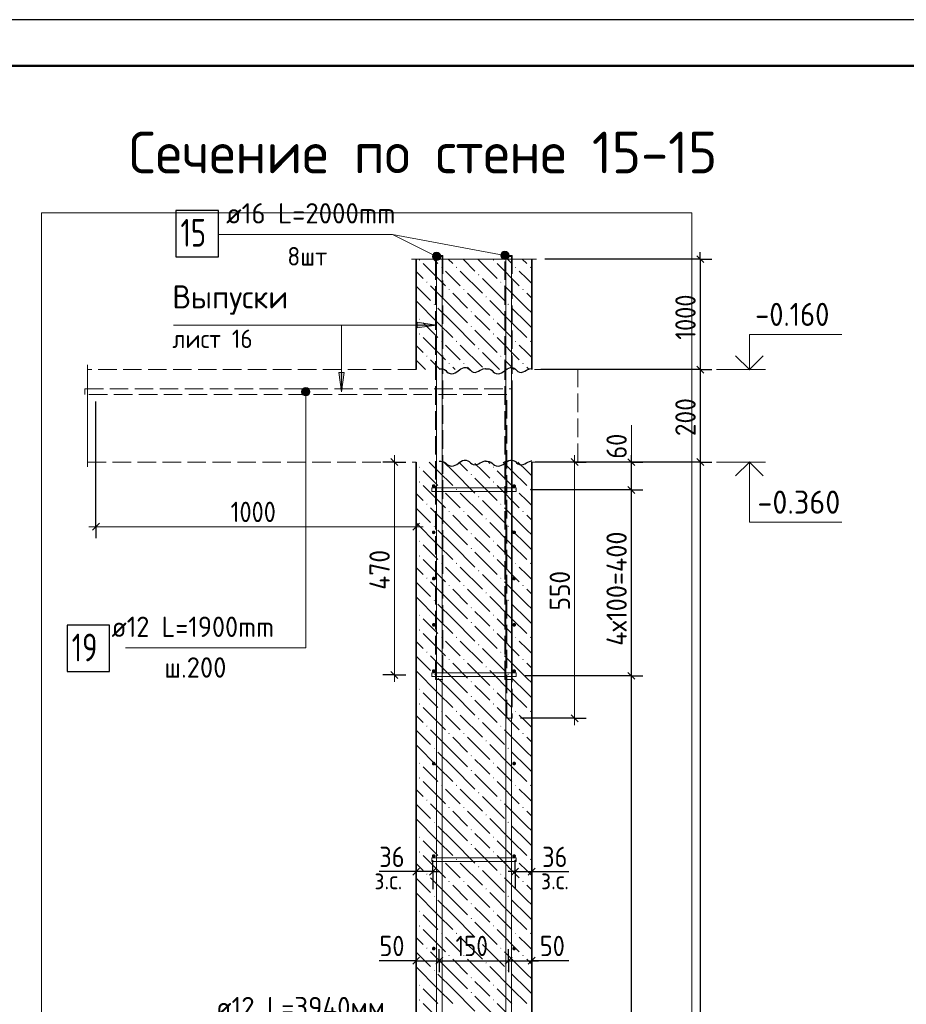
# Model space of a CAD drawing. Header units: millimetres. Extents: x 0 to 50400, y 0 to 35640.
# Tile 9 of 15: x 13689 to 25200, y 22866 to 35640. Entities that reach past the tile are written whole.
import ezdxf

# ---------------------------------------------------------------- set-up
doc = ezdxf.new("R2010")
doc.units = ezdxf.units.MM
doc.linetypes.add('______2', pattern=[324, 240, -84])
for name, color, linetype, lineweight in [('Standard', 7, 'Continuous', 25), ('Выпуски арматуры Г-обр.', 52, 'Continuous', 25), ('ЖБ Перекрытие верхний уровень', 7, 'Continuous', 35), ('ЖБ Стена верхний уровень', 7, 'Continuous', 35), ('Заголовок чертежа', 7, 'Continuous', 25), ('Позиционная метка линия выноска', 7, 'Continuous', 13), ('Позиционная метка номер позиции', 7, 'Continuous', 13), ('Примечания', 7, 'Continuous', 13)]:
    doc.layers.add(name, color=color, linetype=linetype, lineweight=lineweight)
doc.layers.add('Размерная выноска', color=7, linetype='Continuous')
for name, color, linetype, true_color in [('Стена фоновая арматура У1', 7, '______2', 0xa0a0a0), ('Стена фоновая арматура Х1', 7, '______2', 0xa0a0a0), ('Стена фоновая затяжка С-обр.', 7, '______2', 0xa0a0a0)]:
    doc.layers.add(name, color=color, linetype=linetype, true_color=true_color)
doc.styles.add('ISOCPEUR', font='txt')

msp = doc.modelspace()

# ---------------------------------------------------------------- hatches: boundary and pattern name
at = {"layer": 'ЖБ Стена верхний уровень', "linetype": 'Continuous', "lineweight": 18, "transparency": 33554687}
for points in [[(18872, 32523), (18880, 32531), (18888, 32523), (18880, 32515)], [(19832, 32523), (19840, 32531), (19848, 32523), (19840, 32515)], [(19160, 32427), (19168, 32435), (19176, 32427), (19168, 32419)], [(19352, 32427), (19360, 32435), (19368, 32427), (19360, 32419)], [(19640, 32331), (19648, 32339), (19656, 32331), (19648, 32323)], [(20120, 32427), (20128, 32435), (20136, 32427), (20128, 32419)], [(20312, 32427), (20320, 32435), (20328, 32427), (20320, 32419)], [(18968, 32235), (18976, 32243), (18984, 32235), (18976, 32227)], [(19928, 32235), (19936, 32243), (19944, 32235), (19936, 32227)], [(19256, 32139), (19264, 32147), (19272, 32139), (19264, 32131)], [(19448, 32139), (19456, 32147), (19464, 32139), (19456, 32131)], [(20216, 32139), (20224, 32147), (20232, 32139), (20224, 32131)], [(19064, 31947), (19072, 31955), (19080, 31947), (19072, 31939)], [(19736, 32043), (19744, 32051), (19752, 32043), (19744, 32035)], [(20024, 31947), (20032, 31955), (20040, 31947), (20032, 31939)], [(19544, 31851), (19552, 31859), (19560, 31851), (19552, 31843)], [(18872, 31755), (18880, 31763), (18888, 31755), (18880, 31747)], [(19832, 31755), (19840, 31763), (19848, 31755), (19840, 31747)], [(18872, 31563), (18880, 31571), (18888, 31563), (18880, 31555)], [(19544, 31659), (19552, 31667), (19560, 31659), (19552, 31651)], [(19832, 31563), (19840, 31571), (19848, 31563), (19840, 31555)], [(19160, 31467), (19168, 31475), (19176, 31467), (19168, 31459)], [(19352, 31467), (19360, 31475), (19368, 31467), (19360, 31459)], [(20120, 31467), (20128, 31475), (20136, 31467), (20128, 31459)], [(20312, 31467), (20320, 31475), (20328, 31467), (20320, 31459)], [(19640, 31371), (19648, 31379), (19656, 31371), (19648, 31363)], [(18968, 31275), (18976, 31283), (18984, 31275), (18976, 31267)], [(19256, 31179), (19264, 31187), (19272, 31179), (19264, 31171)], [(19448, 31179), (19456, 31187), (19464, 31179), (19456, 31171)], [(19928, 31275), (19936, 31283), (19944, 31275), (19936, 31267)], [(20216, 31179), (20224, 31187), (20232, 31179), (20224, 31171)], [(18872, 29835), (18880, 29843), (18888, 29835), (18880, 29827)], [(19832, 29835), (19840, 29843), (19848, 29835), (19840, 29827)], [(18872, 29643), (18880, 29651), (18888, 29643), (18880, 29635)], [(19544, 29739), (19552, 29747), (19560, 29739), (19552, 29731)], [(19832, 29643), (19840, 29651), (19848, 29643), (19840, 29635)], [(19160, 29547), (19168, 29555), (19176, 29547), (19168, 29539)], [(19352, 29547), (19360, 29555), (19368, 29547), (19360, 29539)], [(20120, 29547), (20128, 29555), (20136, 29547), (20128, 29539)], [(20312, 29547), (20320, 29555), (20328, 29547), (20320, 29539)], [(19640, 29451), (19648, 29459), (19656, 29451), (19648, 29443)], [(18968, 29355), (18976, 29363), (18984, 29355), (18976, 29347)], [(19256, 29259), (19264, 29267), (19272, 29259), (19264, 29251)], [(19448, 29259), (19456, 29267), (19464, 29259), (19456, 29251)], [(19928, 29355), (19936, 29363), (19944, 29355), (19936, 29347)], [(20216, 29259), (20224, 29267), (20232, 29259), (20224, 29251)], [(19736, 29163), (19744, 29171), (19752, 29163), (19744, 29155)], [(19064, 29067), (19072, 29075), (19080, 29067), (19072, 29059)], [(20024, 29067), (20032, 29075), (20040, 29067), (20032, 29059)], [(18872, 28875), (18880, 28883), (18888, 28875), (18880, 28867)], [(19544, 28971), (19552, 28979), (19560, 28971), (19552, 28963)], [(19832, 28875), (19840, 28883), (19848, 28875), (19840, 28867)], [(19544, 28779), (19552, 28787), (19560, 28779), (19552, 28771)], [(18872, 28683), (18880, 28691), (18888, 28683), (18880, 28675)], [(19832, 28683), (19840, 28691), (19848, 28683), (19840, 28675)], [(19160, 28587), (19168, 28595), (19176, 28587), (19168, 28579)], [(19352, 28587), (19360, 28595), (19368, 28587), (19360, 28579)], [(19640, 28491), (19648, 28499), (19656, 28491), (19648, 28483)], [(20120, 28587), (20128, 28595), (20136, 28587), (20128, 28579)], [(20312, 28587), (20320, 28595), (20328, 28587), (20320, 28579)], [(18968, 28395), (18976, 28403), (18984, 28395), (18976, 28387)], [(19928, 28395), (19936, 28403), (19944, 28395), (19936, 28387)], [(19256, 28299), (19264, 28307), (19272, 28299), (19264, 28291)], [(19448, 28299), (19456, 28307), (19464, 28299), (19456, 28291)], [(20216, 28299), (20224, 28307), (20232, 28299), (20224, 28291)], [(19064, 28107), (19072, 28115), (19080, 28107), (19072, 28099)], [(19736, 28203), (19744, 28211), (19752, 28203), (19744, 28195)], [(20024, 28107), (20032, 28115), (20040, 28107), (20032, 28099)], [(19544, 28011), (19552, 28019), (19560, 28011), (19552, 28003)], [(18872, 27915), (18880, 27923), (18888, 27915), (18880, 27907)], [(19832, 27915), (19840, 27923), (19848, 27915), (19840, 27907)], [(18872, 27723), (18880, 27731), (18888, 27723), (18880, 27715)], [(19544, 27819), (19552, 27827), (19560, 27819), (19552, 27811)], [(19832, 27723), (19840, 27731), (19848, 27723), (19840, 27715)], [(19160, 27627), (19168, 27635), (19176, 27627), (19168, 27619)], [(19352, 27627), (19360, 27635), (19368, 27627), (19360, 27619)], [(20120, 27627), (20128, 27635), (20136, 27627), (20128, 27619)], [(20312, 27627), (20320, 27635), (20328, 27627), (20320, 27619)], [(19640, 27531), (19648, 27539), (19656, 27531), (19648, 27523)], [(18968, 27435), (18976, 27443), (18984, 27435), (18976, 27427)], [(19256, 27339), (19264, 27347), (19272, 27339), (19264, 27331)], [(19448, 27339), (19456, 27347), (19464, 27339), (19456, 27331)], [(19928, 27435), (19936, 27443), (19944, 27435), (19936, 27427)], [(20216, 27339), (20224, 27347), (20232, 27339), (20224, 27331)], [(19736, 27243), (19744, 27251), (19752, 27243), (19744, 27235)], [(19064, 27147), (19072, 27155), (19080, 27147), (19072, 27139)], [(20024, 27147), (20032, 27155), (20040, 27147), (20032, 27139)], [(18872, 26955), (18880, 26963), (18888, 26955), (18880, 26947)], [(19544, 27051), (19552, 27059), (19560, 27051), (19552, 27043)], [(19832, 26955), (19840, 26963), (19848, 26955), (19840, 26947)], [(19544, 26859), (19552, 26867), (19560, 26859), (19552, 26851)], [(18872, 26763), (18880, 26771), (18888, 26763), (18880, 26755)], [(19832, 26763), (19840, 26771), (19848, 26763), (19840, 26755)], [(19160, 26667), (19168, 26675), (19176, 26667), (19168, 26659)], [(19352, 26667), (19360, 26675), (19368, 26667), (19360, 26659)], [(19640, 26571), (19648, 26579), (19656, 26571), (19648, 26563)], [(20120, 26667), (20128, 26675), (20136, 26667), (20128, 26659)], [(20312, 26667), (20320, 26675), (20328, 26667), (20320, 26659)], [(18968, 26475), (18976, 26483), (18984, 26475), (18976, 26467)], [(19928, 26475), (19936, 26483), (19944, 26475), (19936, 26467)], [(19256, 26379), (19264, 26387), (19272, 26379), (19264, 26371)], [(19448, 26379), (19456, 26387), (19464, 26379), (19456, 26371)], [(20216, 26379), (20224, 26387), (20232, 26379), (20224, 26371)], [(19064, 26187), (19072, 26195), (19080, 26187), (19072, 26179)], [(19736, 26283), (19744, 26291), (19752, 26283), (19744, 26275)], [(20024, 26187), (20032, 26195), (20040, 26187), (20032, 26179)], [(19544, 26091), (19552, 26099), (19560, 26091), (19552, 26083)], [(18872, 25995), (18880, 26003), (18888, 25995), (18880, 25987)], [(19832, 25995), (19840, 26003), (19848, 25995), (19840, 25987)], [(18872, 25803), (18880, 25811), (18888, 25803), (18880, 25795)], [(19544, 25899), (19552, 25907), (19560, 25899), (19552, 25891)], [(19832, 25803), (19840, 25811), (19848, 25803), (19840, 25795)], [(19160, 25707), (19168, 25715), (19176, 25707), (19168, 25699)], [(19352, 25707), (19360, 25715), (19368, 25707), (19360, 25699)], [(20120, 25707), (20128, 25715), (20136, 25707), (20128, 25699)], [(20312, 25707), (20320, 25715), (20328, 25707), (20320, 25699)], [(19640, 25611), (19648, 25619), (19656, 25611), (19648, 25603)], [(18968, 25515), (18976, 25523), (18984, 25515), (18976, 25507)], [(19256, 25419), (19264, 25427), (19272, 25419), (19264, 25411)], [(19448, 25419), (19456, 25427), (19464, 25419), (19456, 25411)], [(19928, 25515), (19936, 25523), (19944, 25515), (19936, 25507)], [(20216, 25419), (20224, 25427), (20232, 25419), (20224, 25411)], [(19736, 25323), (19744, 25331), (19752, 25323), (19744, 25315)], [(19064, 25227), (19072, 25235), (19080, 25227), (19072, 25219)], [(20024, 25227), (20032, 25235), (20040, 25227), (20032, 25219)], [(18872, 25035), (18880, 25043), (18888, 25035), (18880, 25027)], [(19544, 25131), (19552, 25139), (19560, 25131), (19552, 25123)], [(19832, 25035), (19840, 25043), (19848, 25035), (19840, 25027)], [(19544, 24939), (19552, 24947), (19560, 24939), (19552, 24931)], [(18872, 24843), (18880, 24851), (18888, 24843), (18880, 24835)], [(19832, 24843), (19840, 24851), (19848, 24843), (19840, 24835)], [(19160, 24747), (19168, 24755), (19176, 24747), (19168, 24739)], [(19352, 24747), (19360, 24755), (19368, 24747), (19360, 24739)], [(19640, 24651), (19648, 24659), (19656, 24651), (19648, 24643)], [(20120, 24747), (20128, 24755), (20136, 24747), (20128, 24739)], [(20312, 24747), (20320, 24755), (20328, 24747), (20320, 24739)], [(18968, 24555), (18976, 24563), (18984, 24555), (18976, 24547)], [(19928, 24555), (19936, 24563), (19944, 24555), (19936, 24547)], [(19256, 24459), (19264, 24467), (19272, 24459), (19264, 24451)], [(19448, 24459), (19456, 24467), (19464, 24459), (19456, 24451)], [(20216, 24459), (20224, 24467), (20232, 24459), (20224, 24451)], [(19064, 24267), (19072, 24275), (19080, 24267), (19072, 24259)], [(19736, 24363), (19744, 24371), (19752, 24363), (19744, 24355)], [(20024, 24267), (20032, 24275), (20040, 24267), (20032, 24259)], [(19544, 24171), (19552, 24179), (19560, 24171), (19552, 24163)], [(18872, 24075), (18880, 24083), (18888, 24075), (18880, 24067)], [(19832, 24075), (19840, 24083), (19848, 24075), (19840, 24067)], [(18872, 23883), (18880, 23891), (18888, 23883), (18880, 23875)], [(19544, 23979), (19552, 23987), (19560, 23979), (19552, 23971)], [(19832, 23883), (19840, 23891), (19848, 23883), (19840, 23875)], [(19160, 23787), (19168, 23795), (19176, 23787), (19168, 23779)], [(19352, 23787), (19360, 23795), (19368, 23787), (19360, 23779)], [(20120, 23787), (20128, 23795), (20136, 23787), (20128, 23779)], [(20312, 23787), (20320, 23795), (20328, 23787), (20320, 23779)], [(19640, 23691), (19648, 23699), (19656, 23691), (19648, 23683)], [(18968, 23595), (18976, 23603), (18984, 23595), (18976, 23587)], [(19256, 23499), (19264, 23507), (19272, 23499), (19264, 23491)], [(19448, 23499), (19456, 23507), (19464, 23499), (19456, 23491)], [(19928, 23595), (19936, 23603), (19944, 23595), (19936, 23587)], [(20216, 23499), (20224, 23507), (20232, 23499), (20224, 23491)], [(19736, 23403), (19744, 23411), (19752, 23403), (19744, 23395)], [(19064, 23307), (19072, 23315), (19080, 23307), (19072, 23299)], [(20024, 23307), (20032, 23315), (20040, 23307), (20032, 23299)], [(18872, 23115), (18880, 23123), (18888, 23115), (18880, 23107)], [(19544, 23211), (19552, 23219), (19560, 23211), (19552, 23203)], [(19832, 23115), (19840, 23123), (19848, 23115), (19840, 23107)], [(19544, 23019), (19552, 23027), (19560, 23019), (19552, 23011)], [(18872, 22923), (18880, 22931), (18888, 22923), (18880, 22915)], [(19832, 22923), (19840, 22931), (19848, 22923), (19840, 22915)]]:
    msp.add_hatch(color=7, dxfattribs=at).paths.add_polyline_path(points, flags=16)
at = {"layer": 'Позиционная метка линия выноска', "linetype": 'Continuous', "lineweight": 13, "transparency": 33554687}
for points in [[(19047, 32566), (19071, 32614), (19052, 32593)], [(19071, 32614), (19047, 32566), (19056, 32540)], [(19071, 32614), (19056, 32540), (19097, 32623)], [(19097, 32623), (19056, 32540), (19076, 32521)], [(19097, 32623), (19076, 32521), (19125, 32617)], [(19125, 32617), (19076, 32521), (19104, 32515)], [(19125, 32617), (19104, 32515), (19145, 32598)], [(19145, 32598), (19104, 32515), (19130, 32524)], [(19145, 32598), (19130, 32524), (19154, 32572)], [(19938, 32563), (19948, 32616), (19935, 32591)], [(19948, 32616), (19938, 32563), (19953, 32540)], [(19948, 32616), (19953, 32540), (19971, 32632)], [(19971, 32632), (19953, 32540), (19979, 32528)], [(19971, 32632), (19979, 32528), (19998, 32634)], [(19998, 32634), (19979, 32528), (20006, 32530)], [(19998, 32634), (20006, 32530), (20024, 32622)], [(20024, 32622), (20006, 32530), (20029, 32546)], [(20024, 32622), (20029, 32546), (20039, 32599)], [(20039, 32599), (20029, 32546), (20042, 32571)], [(19154, 32572), (19130, 32524), (19149, 32545)], [(17349, 30813), (17457, 30813), (17450, 30840)], [(17349, 30813), (17450, 30840), (17357, 30840)], [(17357, 30786), (17457, 30813), (17349, 30813)], [(17357, 30840), (17450, 30840), (17430, 30860)], [(17357, 30840), (17430, 30860), (17376, 30860)], [(17357, 30786), (17450, 30786), (17457, 30813)], [(17376, 30767), (17450, 30786), (17357, 30786)], [(17376, 30860), (17430, 30860), (17403, 30867)], [(17376, 30767), (17430, 30767), (17450, 30786)], [(17430, 30767), (17376, 30767), (17403, 30759)]]:
    msp.add_hatch(color=7, dxfattribs=at).paths.add_polyline_path(points)
at = {"layer": 'Примечания', "linetype": 'Continuous', "lineweight": 13, "transparency": 33554687}
for points in [[(18849, 31643), (19101, 31679), (18849, 31715)], [(17831, 31065), (17867, 30813), (17903, 31065)]]:
    msp.add_hatch(color=7, dxfattribs=at).paths.add_polyline_path(points)
at = {"layer": 'Стена фоновая арматура У1', "linetype": 'Continuous', "lineweight": 13, "transparency": 33554687}
for points in [[(19089, 29589), (19087, 29599), (19081, 29606), (19074, 29612), (19065, 29613), (19055, 29612), (19048, 29606), (19042, 29599), (19041, 29589), (19042, 29580), (19048, 29572), (19055, 29567), (19065, 29565), (19074, 29567), (19081, 29572), (19087, 29580)], [(20133, 29589), (20131, 29599), (20125, 29606), (20118, 29612), (20109, 29613), (20099, 29612), (20092, 29606), (20086, 29599), (20085, 29589), (20086, 29580), (20092, 29572), (20099, 29567), (20109, 29565), (20118, 29567), (20125, 29572), (20131, 29580)], [(19089, 28989), (19087, 28999), (19081, 29006), (19074, 29012), (19065, 29013), (19055, 29012), (19048, 29006), (19042, 28999), (19041, 28989), (19042, 28980), (19048, 28972), (19055, 28967), (19065, 28965), (19074, 28967), (19081, 28972), (19087, 28980)], [(20133, 28989), (20131, 28999), (20125, 29006), (20118, 29012), (20109, 29013), (20099, 29012), (20092, 29006), (20086, 28999), (20085, 28989), (20086, 28980), (20092, 28972), (20099, 28967), (20109, 28965), (20118, 28967), (20125, 28972), (20131, 28980)], [(19089, 28389), (19087, 28399), (19081, 28406), (19074, 28412), (19065, 28413), (19055, 28412), (19048, 28406), (19042, 28399), (19041, 28389), (19042, 28380), (19048, 28372), (19055, 28367), (19065, 28365), (19074, 28367), (19081, 28372), (19087, 28380)], [(20133, 28389), (20131, 28399), (20125, 28406), (20118, 28412), (20109, 28413), (20099, 28412), (20092, 28406), (20086, 28399), (20085, 28389), (20086, 28380), (20092, 28372), (20099, 28367), (20109, 28365), (20118, 28367), (20125, 28372), (20131, 28380)], [(19089, 27789), (19087, 27799), (19081, 27806), (19074, 27812), (19065, 27813), (19055, 27812), (19048, 27806), (19042, 27799), (19041, 27789), (19042, 27780), (19048, 27772), (19055, 27767), (19065, 27765), (19074, 27767), (19081, 27772), (19087, 27780)], [(20133, 27789), (20131, 27799), (20125, 27806), (20118, 27812), (20109, 27813), (20099, 27812), (20092, 27806), (20086, 27799), (20085, 27789), (20086, 27780), (20092, 27772), (20099, 27767), (20109, 27765), (20118, 27767), (20125, 27772), (20131, 27780)], [(19089, 27189), (19087, 27199), (19081, 27206), (19074, 27212), (19065, 27213), (19055, 27212), (19048, 27206), (19042, 27199), (19041, 27189), (19042, 27180), (19048, 27172), (19055, 27167), (19065, 27165), (19074, 27167), (19081, 27172), (19087, 27180)], [(20133, 27189), (20131, 27199), (20125, 27206), (20118, 27212), (20109, 27213), (20099, 27212), (20092, 27206), (20086, 27199), (20085, 27189), (20086, 27180), (20092, 27172), (20099, 27167), (20109, 27165), (20118, 27167), (20125, 27172), (20131, 27180)], [(19089, 25989), (19087, 25999), (19081, 26006), (19074, 26012), (19065, 26013), (19055, 26012), (19048, 26006), (19042, 25999), (19041, 25989), (19042, 25980), (19048, 25972), (19055, 25967), (19065, 25965), (19074, 25967), (19081, 25972), (19087, 25980)], [(20133, 25989), (20131, 25999), (20125, 26006), (20118, 26012), (20109, 26013), (20099, 26012), (20092, 26006), (20086, 25999), (20085, 25989), (20086, 25980), (20092, 25972), (20099, 25967), (20109, 25965), (20118, 25967), (20125, 25972), (20131, 25980)], [(19089, 24789), (19087, 24799), (19081, 24806), (19074, 24812), (19065, 24813), (19055, 24812), (19048, 24806), (19042, 24799), (19041, 24789), (19042, 24780), (19048, 24772), (19055, 24767), (19065, 24765), (19074, 24767), (19081, 24772), (19087, 24780)], [(20133, 24789), (20131, 24799), (20125, 24806), (20118, 24812), (20109, 24813), (20099, 24812), (20092, 24806), (20086, 24799), (20085, 24789), (20086, 24780), (20092, 24772), (20099, 24767), (20109, 24765), (20118, 24767), (20125, 24772), (20131, 24780)], [(19089, 23589), (19087, 23599), (19081, 23606), (19074, 23612), (19065, 23613), (19055, 23612), (19048, 23606), (19042, 23599), (19041, 23589), (19042, 23580), (19048, 23572), (19055, 23567), (19065, 23565), (19074, 23567), (19081, 23572), (19087, 23580)], [(20133, 23589), (20131, 23599), (20125, 23606), (20118, 23612), (20109, 23613), (20099, 23612), (20092, 23606), (20086, 23599), (20085, 23589), (20086, 23580), (20092, 23572), (20099, 23567), (20109, 23565), (20118, 23567), (20125, 23572), (20131, 23580)]]:
    msp.add_hatch(color=7, dxfattribs=at).paths.add_polyline_path(points)

# ---------------------------------------------------------------- linework, layer by layer
at = {"layer": 'Standard', "color": 7, "linetype": 'Continuous', "lineweight": 25, "transparency": 33554687}
for p, q in [((22480, 32578), (22570, 32488)), ((22480, 31146), (22570, 31056)), ((20939, 29856), (20849, 29946)), ((21676, 29855), (21586, 29945)), ((22480, 29946), (22570, 29856)), ((21676, 29495), (21586, 29585)), ((14634, 29017), (14724, 29107)), ((18792, 29017), (18882, 29107)), ((21676, 27083), (21586, 27173)), ((20939, 26532), (20849, 26622)), ((18882, 24632), (18792, 24542)), ((19098, 24632), (19008, 24542)), ((20076, 24542), (20166, 24632)), ((20292, 24542), (20382, 24632)), ((18792, 23386), (18882, 23476)), ((19092, 23386), (19182, 23476)), ((19992, 23386), (20082, 23476)), ((20292, 23386), (20382, 23476))]:
    msp.add_line(p, q, dxfattribs=at)
at = {"layer": 'Standard', "color": 7, "linetype": 'Continuous', "lineweight": -3, "transparency": 33554687}
for p, q in [((22525, 32533), (22525, 32623)), ((22525, 32533), (20505, 32533)), ((22525, 32533), (22375, 32533)), ((22525, 32533), (22675, 32533)), ((22525, 31101), (22375, 31101)), ((22525, 31101), (22675, 31101)), ((22525, 31101), (22525, 29901)), ((14679, 29062), (14679, 30687)), ((18554, 29901), (18404, 29901)), ((18554, 29901), (18704, 29901)), ((18554, 29901), (18554, 29901)), ((20894, 29901), (20439, 29901)), ((20894, 29901), (20744, 29901)), ((20894, 29901), (21044, 29901)), ((21631, 29900), (21481, 29900)), ((21631, 29900), (21631, 29990)), ((21631, 29900), (21781, 29900)), ((21631, 29900), (21631, 29900)), ((21631, 29540), (21631, 29900)), ((22525, 29901), (22375, 29901)), ((22525, 29901), (22675, 29901)), ((22525, 29901), (22525, 13461)), ((21631, 29540), (21481, 29540)), ((21631, 29540), (21781, 29540)), ((21631, 27128), (21631, 29540)), ((14679, 29062), (14679, 29212)), ((18837, 29062), (18837, 29212)), ((14679, 29062), (14679, 28912)), ((18837, 29062), (18837, 28912)), ((18554, 27140), (18404, 27140)), ((18554, 27140), (18704, 27140)), ((18554, 27140), (18554, 27140)), ((21631, 27128), (21481, 27128)), ((21631, 27128), (21781, 27128)), ((21631, 13940), (21631, 27128)), ((20894, 26577), (20193, 26577)), ((20894, 26577), (20744, 26577)), ((20894, 26577), (21044, 26577)), ((18837, 24587), (18837, 24737)), ((19053, 24587), (19053, 24737)), ((20121, 24587), (20121, 24737)), ((20337, 24587), (20337, 24737)), ((18837, 24587), (18747, 24587)), ((18837, 24587), (18837, 24437)), ((18837, 24587), (18837, 24587)), ((19053, 24587), (18837, 24587)), ((19053, 24587), (19053, 24437)), ((19053, 24587), (19053, 24362)), ((19053, 24587), (19143, 24587)), ((20121, 24587), (20031, 24587)), ((20121, 24587), (20121, 24437)), ((20121, 24587), (20121, 24362)), ((20121, 24587), (20337, 24587)), ((20337, 24587), (20337, 24437)), ((20337, 24587), (20337, 24587)), ((20337, 24587), (20427, 24587)), ((18837, 23431), (18837, 23581)), ((19137, 23431), (19137, 23581)), ((20037, 23431), (20037, 23581)), ((20337, 23431), (20337, 23581)), ((18837, 23431), (18747, 23431)), ((18837, 23431), (18837, 23281)), ((18837, 23431), (19137, 23431)), ((19137, 23431), (19137, 23281)), ((19137, 23431), (20037, 23431)), ((20037, 23431), (20037, 23281)), ((20037, 23431), (20337, 23431)), ((20337, 23431), (20337, 23281)), ((20337, 23431), (20427, 23431))]:
    msp.add_line(p, q, dxfattribs=at)
at = {"layer": 'Standard', "color": 7, "linetype": 'Continuous', "lineweight": 13, "transparency": 33554687}
for p, q in [((22735, 31101), (23371, 31101)), ((21631, 29901), (21631, 30381)), ((18554, 29901), (18554, 29991)), ((20894, 29901), (20894, 29991)), ((22735, 29901), (23371, 29901)), ((14679, 29062), (14589, 29062)), ((14679, 29062), (18837, 29062)), ((18837, 29062), (18927, 29062)), ((18554, 27140), (18554, 27050)), ((20894, 26577), (20894, 26487))]:
    msp.add_line(p, q, dxfattribs=at)
at = {"layer": 'Standard', "color": 251, "linetype": 'Continuous', "lineweight": 25, "true_color": 0x656565, "transparency": 33554687}
for p, q in [((18599, 29856), (18509, 29946)), ((18599, 27095), (18509, 27185))]:
    msp.add_line(p, q, dxfattribs=at)
at = {"layer": 'Standard', "color": 7, "linetype": 'Continuous', "lineweight": 25, "transparency": 33554687}
msp.add_lwpolyline([(0, 0), (50400, 0), (50400, 35640), (0, 35640), (0, 0)], close=True, dxfattribs=at)
at = {"layer": 'Standard', "color": 7, "linetype": 'Continuous', "lineweight": 50, "transparency": 33554687}
msp.add_lwpolyline([(2400, 35040), (49800, 35040), (49800, 600), (2400, 600), (2400, 35040)], close=True, dxfattribs=at)
at = {"layer": 'Standard', "color": 254, "linetype": 'Continuous', "lineweight": 13, "true_color": 0xc4c4ff, "transparency": 33554687}
msp.add_lwpolyline([(13972, 9792), (22414, 9792), (22414, 33133), (13972, 33133), (13972, 9792)], dxfattribs=at)
at = {"layer": 'Standard', "color": 7, "linetype": 'Continuous', "lineweight": -3, "transparency": 33554687}
for points in [[(22525, 32533), (22525, 31362), (22525, 31362), (22525, 31101)], [(22525, 31101), (22504, 31101), (22504, 31101), (22504, 31101), (22504, 31101), (22504, 31101), (22504, 31101), (20457, 31101)], [(22525, 29901), (22504, 29901), (22504, 29901), (22504, 29901), (22504, 29901), (20380, 29901)], [(18837, 29062), (18837, 29554), (18837, 29554), (18837, 29781)], [(21631, 29540), (21611, 29540), (21611, 29540), (20319, 29540)], [(21631, 27128), (21611, 27128), (21611, 27128), (21611, 27128), (21611, 27128), (20252, 27128)]]:
    msp.add_lwpolyline(points, dxfattribs=at)
at = {"layer": 'Standard', "color": 7, "linetype": 'Continuous', "lineweight": 13, "transparency": 33554687}
for points in [[(23162, 31101), (23162, 31557), (24362, 31557)], [(18554, 27140), (18554, 28123), (18554, 28123), (18554, 29901)], [(20894, 26577), (20894, 27856), (20894, 27856), (20894, 29901)], [(23162, 29901), (23162, 29121), (24362, 29121)]]:
    msp.add_lwpolyline(points, dxfattribs=at)
at = {"layer": 'Standard', "color": 7, "linetype": 'Continuous', "lineweight": 35, "transparency": 33554687}
for points in [[(22983, 31280), (23162, 31101), (23340, 31280)], [(22983, 29723), (23162, 29901), (23340, 29723)]]:
    msp.add_lwpolyline(points, dxfattribs=at)
at = {"layer": 'Выпуски арматуры Г-обр.', "color": 7, "linetype": 'Continuous', "lineweight": 25, "transparency": 33554687}
for points in [[(15717, 32564), (16269, 32564), (16269, 33164), (15717, 33164), (15717, 32564)], [(14305, 27183), (14857, 27183), (14857, 27783), (14305, 27783), (14305, 27183)]]:
    msp.add_lwpolyline(points, dxfattribs=at)
at = {"layer": 'Выпуски арматуры Г-обр.', "color": 251, "linetype": '______2', "lineweight": 13, "true_color": 0x656565, "transparency": 33554687}
for points in [[(19185, 32581), (19185, 27081), (19089, 27081), (19089, 32581), (19185, 32581)], [(20085, 32581), (20085, 27081), (19989, 27081), (19989, 32581), (20085, 32581)], [(14536, 30849), (20085, 30849), (20085, 26577), (20013, 26577), (20013, 30777), (14536, 30777), (14536, 30849)]]:
    msp.add_lwpolyline(points, dxfattribs=at)
at = {"layer": 'ЖБ Перекрытие верхний уровень', "color": 7, "linetype": '______2', "lineweight": 18, "transparency": 33554687}
for p, q in [((18837, 31101), (14572, 31101)), ((20937, 31101), (20337, 31101)), ((20937, 29901), (20937, 31101)), ((14572, 29901), (18837, 29901)), ((20337, 29901), (20937, 29901))]:
    msp.add_line(p, q, dxfattribs=at)
at = {"layer": 'ЖБ Стена верхний уровень', "color": 7, "linetype": 'Continuous', "lineweight": 35, "transparency": 33554687}
for p, q in [((18837, 32533), (18837, 31101)), ((20337, 31101), (20337, 32533)), ((18837, 29901), (18837, 13461)), ((20337, 13461), (20337, 29901))]:
    msp.add_line(p, q, dxfattribs=at)
at = {"layer": 'ЖБ Стена верхний уровень', "color": 9, "linetype": 'Continuous', "lineweight": 18, "true_color": 0xc7c7c7, "transparency": 33554687}
for p, q in [((18928, 32475), (19216, 32187)), ((19062, 32533), (19120, 32475)), ((19254, 32533), (19312, 32475)), ((19446, 32533), (19600, 32379)), ((19638, 32533), (19888, 32283)), ((19888, 32475), (20176, 32187)), ((20022, 32533), (20080, 32475)), ((20214, 32533), (20272, 32475)), ((18837, 32375), (18928, 32283)), ((19312, 32283), (19216, 32379)), ((19408, 32379), (19696, 32091)), ((20272, 32283), (20176, 32379)), ((19408, 32187), (19312, 32283)), ((19696, 32283), (19984, 31995)), ((20337, 32219), (20272, 32283)), ((18837, 32183), (19024, 31995)), ((19312, 31899), (19024, 32187)), ((19312, 32091), (19504, 31899)), ((19504, 32091), (19792, 31803)), ((20272, 31899), (19984, 32187)), ((20272, 32091), (20337, 32027)), ((19120, 31707), (18837, 31991)), ((20080, 31707), (19792, 31995)), ((19120, 31899), (19312, 31707)), ((19312, 31899), (19504, 31707)), ((20080, 31899), (20272, 31707)), ((20272, 31899), (20337, 31835)), ((18928, 31707), (19120, 31515)), ((19120, 31707), (19312, 31515)), ((19312, 31707), (19600, 31419)), ((19696, 31707), (19600, 31803)), ((19792, 31611), (19696, 31707)), ((19888, 31707), (20080, 31515)), ((20080, 31707), (20272, 31515)), ((20272, 31707), (20337, 31643)), ((19600, 31611), (19888, 31323)), ((18928, 31515), (19216, 31227)), ((19888, 31515), (20176, 31227)), ((18837, 31415), (18928, 31323)), ((19312, 31323), (19216, 31419)), ((19408, 31227), (19312, 31323)), ((19408, 31419), (19696, 31131)), ((19696, 31323), (19918, 31101)), ((20272, 31323), (20176, 31419)), ((20337, 31259), (20272, 31323)), ((18837, 31223), (18958, 31101)), ((19150, 31101), (19024, 31227)), ((20110, 31101), (19984, 31227)), ((19312, 31131), (19342, 31101)), ((19504, 31131), (19534, 31101)), ((20272, 31131), (20302, 31101)), ((19120, 29787), (19006, 29901)), ((19198, 29901), (19312, 29787)), ((19390, 29901), (19504, 29787)), ((19774, 29901), (19792, 29883)), ((20080, 29787), (19966, 29901)), ((20158, 29901), (20272, 29787)), ((18928, 29787), (19120, 29595)), ((19120, 29787), (19312, 29595)), ((19312, 29787), (19600, 29499)), ((19696, 29787), (19600, 29883)), ((19792, 29691), (19696, 29787)), ((19888, 29787), (20080, 29595)), ((20080, 29787), (20272, 29595)), ((20272, 29787), (20337, 29723)), ((19600, 29691), (19888, 29403)), ((18928, 29595), (19216, 29307)), ((19888, 29595), (20176, 29307)), ((18837, 29495), (18928, 29403)), ((19312, 29403), (19216, 29499)), ((19408, 29307), (19312, 29403)), ((19408, 29499), (19696, 29211)), ((19696, 29403), (19984, 29115)), ((20272, 29403), (20176, 29499)), ((20337, 29339), (20272, 29403)), ((18837, 29303), (19024, 29115)), ((19312, 29019), (19024, 29307)), ((20272, 29019), (19984, 29307)), ((19312, 29211), (19504, 29019)), ((19504, 29211), (19792, 28923)), ((20272, 29211), (20337, 29147)), ((19120, 28827), (18837, 29111)), ((19120, 29019), (19312, 28827)), ((19312, 29019), (19504, 28827)), ((20080, 28827), (19792, 29115)), ((20080, 29019), (20272, 28827)), ((20272, 29019), (20337, 28955)), ((19696, 28827), (19600, 28923)), ((18928, 28827), (19120, 28635)), ((19120, 28827), (19312, 28635)), ((19312, 28827), (19600, 28539)), ((19792, 28731), (19696, 28827)), ((19888, 28827), (20080, 28635)), ((20080, 28827), (20272, 28635)), ((20272, 28827), (20337, 28763)), ((18928, 28635), (19216, 28347)), ((19600, 28731), (19888, 28443)), ((19888, 28635), (20176, 28347)), ((18837, 28535), (18928, 28443)), ((19312, 28443), (19216, 28539)), ((19408, 28539), (19696, 28251)), ((20272, 28443), (20176, 28539)), ((19408, 28347), (19312, 28443)), ((19696, 28443), (19984, 28155)), ((20337, 28379), (20272, 28443)), ((18837, 28343), (19024, 28155)), ((19312, 28059), (19024, 28347)), ((19312, 28251), (19504, 28059)), ((19504, 28251), (19792, 27963)), ((20272, 28059), (19984, 28347)), ((20272, 28251), (20337, 28187)), ((19120, 27867), (18837, 28151)), ((20080, 27867), (19792, 28155)), ((19120, 28059), (19312, 27867)), ((19312, 28059), (19504, 27867)), ((20080, 28059), (20272, 27867)), ((20272, 28059), (20337, 27995)), ((18928, 27867), (19120, 27675)), ((19120, 27867), (19312, 27675)), ((19312, 27867), (19600, 27579)), ((19696, 27867), (19600, 27963)), ((19792, 27771), (19696, 27867)), ((19888, 27867), (20080, 27675)), ((20080, 27867), (20272, 27675)), ((20272, 27867), (20337, 27803)), ((19600, 27771), (19888, 27483)), ((18928, 27675), (19216, 27387)), ((19888, 27675), (20176, 27387)), ((18837, 27575), (18928, 27483)), ((19312, 27483), (19216, 27579)), ((19408, 27387), (19312, 27483)), ((19408, 27579), (19696, 27291)), ((19696, 27483), (19984, 27195)), ((20272, 27483), (20176, 27579)), ((20337, 27419), (20272, 27483)), ((18837, 27383), (19024, 27195)), ((19312, 27099), (19024, 27387)), ((20272, 27099), (19984, 27387)), ((19312, 27291), (19504, 27099)), ((19504, 27291), (19792, 27003)), ((20272, 27291), (20337, 27227)), ((19120, 26907), (18837, 27191)), ((19120, 27099), (19312, 26907)), ((19312, 27099), (19504, 26907)), ((20080, 26907), (19792, 27195)), ((20080, 27099), (20272, 26907)), ((20272, 27099), (20337, 27035)), ((19696, 26907), (19600, 27003)), ((18928, 26907), (19120, 26715)), ((19120, 26907), (19312, 26715)), ((19312, 26907), (19600, 26619)), ((19792, 26811), (19696, 26907)), ((19888, 26907), (20080, 26715)), ((20080, 26907), (20272, 26715)), ((20272, 26907), (20337, 26843)), ((18928, 26715), (19216, 26427)), ((19600, 26811), (19888, 26523)), ((19888, 26715), (20176, 26427)), ((18837, 26615), (18928, 26523)), ((19312, 26523), (19216, 26619)), ((19408, 26619), (19696, 26331)), ((20272, 26523), (20176, 26619)), ((19408, 26427), (19312, 26523)), ((19696, 26523), (19984, 26235)), ((20337, 26459), (20272, 26523)), ((18837, 26423), (19024, 26235)), ((19312, 26139), (19024, 26427)), ((19312, 26331), (19504, 26139)), ((19504, 26331), (19792, 26043)), ((20272, 26139), (19984, 26427)), ((20272, 26331), (20337, 26267)), ((19120, 25947), (18837, 26231)), ((20080, 25947), (19792, 26235)), ((19120, 26139), (19312, 25947)), ((19312, 26139), (19504, 25947)), ((20080, 26139), (20272, 25947)), ((20272, 26139), (20337, 26075)), ((18928, 25947), (19120, 25755)), ((19120, 25947), (19312, 25755)), ((19312, 25947), (19600, 25659)), ((19696, 25947), (19600, 26043)), ((19792, 25851), (19696, 25947)), ((19888, 25947), (20080, 25755)), ((20080, 25947), (20272, 25755)), ((20272, 25947), (20337, 25883)), ((19600, 25851), (19888, 25563)), ((18928, 25755), (19216, 25467)), ((19888, 25755), (20176, 25467)), ((18837, 25655), (18928, 25563)), ((19312, 25563), (19216, 25659)), ((19408, 25467), (19312, 25563)), ((19408, 25659), (19696, 25371)), ((19696, 25563), (19984, 25275)), ((20272, 25563), (20176, 25659)), ((20337, 25499), (20272, 25563)), ((18837, 25463), (19024, 25275)), ((19312, 25179), (19024, 25467)), ((20272, 25179), (19984, 25467)), ((19312, 25371), (19504, 25179)), ((19504, 25371), (19792, 25083)), ((20272, 25371), (20337, 25307)), ((19120, 24987), (18837, 25271)), ((19120, 25179), (19312, 24987)), ((19312, 25179), (19504, 24987)), ((20080, 24987), (19792, 25275)), ((20080, 25179), (20272, 24987)), ((20272, 25179), (20337, 25115)), ((19696, 24987), (19600, 25083)), ((18928, 24987), (19120, 24795)), ((19120, 24987), (19312, 24795)), ((19312, 24987), (19600, 24699)), ((19792, 24891), (19696, 24987)), ((19888, 24987), (20080, 24795)), ((20080, 24987), (20272, 24795)), ((20272, 24987), (20337, 24923)), ((18928, 24795), (19216, 24507)), ((19600, 24891), (19888, 24603)), ((19888, 24795), (20176, 24507)), ((18837, 24695), (18928, 24603)), ((19312, 24603), (19216, 24699)), ((19408, 24699), (19696, 24411)), ((20272, 24603), (20176, 24699)), ((19408, 24507), (19312, 24603)), ((19696, 24603), (19984, 24315)), ((20337, 24539), (20272, 24603)), ((18837, 24503), (19024, 24315)), ((19312, 24219), (19024, 24507)), ((19312, 24411), (19504, 24219)), ((19504, 24411), (19792, 24123)), ((20272, 24219), (19984, 24507)), ((20272, 24411), (20337, 24347)), ((19120, 24027), (18837, 24311)), ((20080, 24027), (19792, 24315)), ((19120, 24219), (19312, 24027)), ((19312, 24219), (19504, 24027)), ((20080, 24219), (20272, 24027)), ((20272, 24219), (20337, 24155)), ((18928, 24027), (19120, 23835)), ((19120, 24027), (19312, 23835)), ((19312, 24027), (19600, 23739)), ((19696, 24027), (19600, 24123)), ((19792, 23931), (19696, 24027)), ((19888, 24027), (20080, 23835)), ((20080, 24027), (20272, 23835)), ((20272, 24027), (20337, 23963)), ((19600, 23931), (19888, 23643)), ((18928, 23835), (19216, 23547)), ((19888, 23835), (20176, 23547)), ((18837, 23735), (18928, 23643)), ((19312, 23643), (19216, 23739)), ((19408, 23547), (19312, 23643)), ((19408, 23739), (19696, 23451)), ((19696, 23643), (19984, 23355)), ((20272, 23643), (20176, 23739)), ((20337, 23579), (20272, 23643)), ((18837, 23543), (19024, 23355)), ((19312, 23259), (19024, 23547)), ((20272, 23259), (19984, 23547)), ((19312, 23451), (19504, 23259)), ((19504, 23451), (19792, 23163)), ((20272, 23451), (20337, 23387)), ((19120, 23067), (18837, 23351)), ((19120, 23259), (19312, 23067)), ((19312, 23259), (19504, 23067)), ((20080, 23067), (19792, 23355)), ((20080, 23259), (20272, 23067)), ((20272, 23259), (20337, 23195)), ((19696, 23067), (19600, 23163)), ((18928, 23067), (19120, 22875)), ((19120, 23067), (19312, 22875)), ((19312, 23067), (19600, 22779)), ((19792, 22971), (19696, 23067)), ((19888, 23067), (20080, 22875)), ((20080, 23067), (20272, 22875)), ((20272, 23067), (20337, 23003)), ((18928, 22875), (19216, 22587)), ((19600, 22971), (19888, 22683)), ((19888, 22875), (20176, 22587))]:
    msp.add_line(p, q, dxfattribs=at)
at = {"layer": 'Позиционная метка линия выноска', "color": 7, "linetype": 'Continuous', "lineweight": 13, "transparency": 33554687}
for p, q in [((18529, 32855), (19989, 32581)), ((19052, 32593), (19052, 32593)), ((19125, 32617), (19125, 32617)), ((19935, 32591), (19935, 32591)), ((19998, 32634), (19998, 32634)), ((19076, 32521), (19076, 32521)), ((19149, 32545), (19149, 32545)), ((19979, 32528), (19979, 32528)), ((20042, 32571), (20042, 32571)), ((17349, 30813), (17349, 30813)), ((17403, 30867), (17403, 30867)), ((17457, 30813), (17457, 30813)), ((17403, 30759), (17403, 30759))]:
    msp.add_line(p, q, dxfattribs=at)
for points in [[(16269, 32855), (18529, 32855), (19101, 32569)], [(15063, 27491), (17403, 27491), (17403, 30813)]]:
    msp.add_lwpolyline(points, dxfattribs=at)
for centre in [(19101, 32569), (19989, 32581), (17403, 30813)]:
    msp.add_circle(centre, 54, dxfattribs=at)
at = {"layer": 'Примечания', "color": 7, "linetype": 'Continuous', "lineweight": 13, "transparency": 33554687}
for p, q in [((19101, 31679), (18849, 31715)), ((18849, 31715), (18849, 31643)), ((15685, 31679), (19101, 31679)), ((17867, 31679), (17867, 30813)), ((18849, 31679), (18831, 31679)), ((18849, 31643), (19101, 31679)), ((19101, 31679), (19101, 31679)), ((19101, 31679), (19101, 31679)), ((19101, 31679), (19101, 31679)), ((17903, 31065), (17831, 31065)), ((17831, 31065), (17867, 30813)), ((17867, 31065), (17867, 31083)), ((17867, 30813), (17903, 31065)), ((17867, 30813), (17867, 30813)), ((17867, 30813), (17867, 30813)), ((17867, 30813), (17867, 30813))]:
    msp.add_line(p, q, dxfattribs=at)
at = {"layer": 'Примечания', "color": 7, "linetype": 'Continuous', "lineweight": 25, "transparency": 33554687}
for p, q in [((20337, 31112), (20337, 31112)), ((20337, 29912), (20337, 29912))]:
    msp.add_line(p, q, dxfattribs=at)
for points in [[(19137, 31112), (19159, 31112), (19183, 31109), (19204, 31101), (19222, 31088), (19237, 31072), (19254, 31059), (19276, 31051), (19300, 31046), (19323, 31052), (19345, 31060), (19366, 31070), (19384, 31083), (19401, 31096), (19417, 31110), (19438, 31121), (19461, 31127), (19485, 31126), (19508, 31119), (19525, 31107), (19541, 31092), (19558, 31078), (19578, 31068), (19602, 31065), (19626, 31071), (19647, 31080), (19667, 31091), (19688, 31100), (19708, 31110), (19732, 31115), (19737, 31115)], [(19737, 31112), (19759, 31112), (19783, 31109), (19804, 31101), (19822, 31088), (19837, 31072), (19854, 31059), (19876, 31051), (19900, 31046), (19923, 31052), (19945, 31060), (19966, 31070), (19984, 31083), (20001, 31096), (20017, 31110), (20038, 31121), (20061, 31127), (20085, 31126), (20108, 31119), (20125, 31107), (20141, 31092), (20158, 31078), (20178, 31068), (20202, 31065), (20226, 31071), (20247, 31080), (20267, 31091), (20288, 31100), (20308, 31110), (20332, 31115), (20337, 31115)], [(19137, 29912), (19159, 29912), (19183, 29909), (19204, 29901), (19222, 29888), (19237, 29872), (19254, 29859), (19276, 29851), (19300, 29846), (19323, 29852), (19345, 29860), (19366, 29870), (19384, 29883), (19401, 29896), (19417, 29910), (19438, 29921), (19461, 29927), (19485, 29926), (19508, 29919), (19525, 29907), (19541, 29892), (19558, 29878), (19578, 29868), (19602, 29865), (19626, 29871), (19647, 29880), (19667, 29891), (19688, 29900), (19708, 29910), (19732, 29915), (19737, 29915)], [(19737, 29912), (19759, 29912), (19783, 29909), (19804, 29901), (19822, 29888), (19837, 29872), (19854, 29859), (19876, 29851), (19900, 29846), (19923, 29852), (19945, 29860), (19966, 29870), (19984, 29883), (20001, 29896), (20017, 29910), (20038, 29921), (20061, 29927), (20085, 29926), (20108, 29919), (20125, 29907), (20141, 29892), (20158, 29878), (20178, 29868), (20202, 29865), (20226, 29871), (20247, 29880), (20267, 29891), (20288, 29900), (20308, 29910), (20332, 29915), (20337, 29915)]]:
    msp.add_lwpolyline(points, dxfattribs=at)
at = {"layer": 'Размерная выноска', "color": 7, "linetype": 'Continuous', "lineweight": 13, "transparency": 33554687}
for p, q in [((20397, 32533), (18777, 32533)), ((14572, 31161), (14572, 29841))]:
    msp.add_line(p, q, dxfattribs=at)
at = {"layer": 'Размерная выноска', "color": 7, "linetype": 'Continuous', "lineweight": -3, "transparency": 33554687}
for p, q in [((18837, 24587), (18357, 24587)), ((20337, 24587), (20817, 24587)), ((18837, 23431), (18357, 23431)), ((20817, 23431), (20337, 23431))]:
    msp.add_line(p, q, dxfattribs=at)
at = {"layer": 'Стена фоновая арматура Х1', "color": 7, "linetype": 'Continuous', "lineweight": 18, "transparency": 33554687}
for points in [[(19101, 13461), (19101, 32569), (19173, 32569), (19173, 13461), (19101, 13461)], [(20001, 13461), (20001, 32569), (20073, 32569), (20073, 13461), (20001, 13461)]]:
    msp.add_lwpolyline(points, dxfattribs=at)
at = {"layer": 'Стена фоновая затяжка С-обр.', "color": 98, "linetype": 'Continuous', "lineweight": 13, "true_color": 0x005000, "transparency": 33554687}
for points in [[(20136, 29517), (19038, 29517), (19038, 29565), (20136, 29565), (20136, 29517)], [(20136, 27117), (19038, 27117), (19038, 27165), (20136, 27165), (20136, 27117)], [(20136, 24717), (19038, 24717), (19038, 24765), (20136, 24765), (20136, 24717)]]:
    msp.add_lwpolyline(points, dxfattribs=at)

# ---------------------------------------------------------------- texts
at = {"layer": 'Standard', "color": 7, "linetype": 'Continuous', "lineweight": 25, "transparency": 33554687, "char_height": 264, "attachment_point": 7, "rotation": 90, "style": 'ISOCPEUR'}
for s, insert, width in [('\\W0.87;1000', (22465, 31487), 800.28), ('\\W0.91;200', (22465, 30237), 674.39), ('\\W0.87;60', (21571, 29945), 484.71), ('\\W0.94;4х100=400', (21571, 27516), 1786.15), ('\\W0.92;470', (18494, 28243), 701.33), ('\\W0.91;550', (20834, 27975), 674.38)]:
    msp.add_mtext(s, dxfattribs=dict(at, insert=insert, width=width))
at = {"layer": 'Standard', "color": 7, "linetype": 'Continuous', "lineweight": 25, "transparency": 33554687, "attachment_point": 7, "style": 'ISOCPEUR'}
for s, insert, char_height, width in [('\\W0.90;-0.160', (23237, 31667), 300, 1214.13), ('\\W0.95;-0.360', (23267, 29231), 300, 1281.42), ('\\W0.87;1000', (16428, 29122), 264, 800.29), ('\\W0.87;36', (18358, 24647), 264, 484.71), ('\\W0.87;36', (20472, 24647), 264, 484.71), ('\\W0.87;50', (18360, 23491), 264, 484.72), ('\\W0.83;150', (19349, 23491), 264, 610.29), ('\\W0.87;50', (20442, 23491), 264, 484.72)]:
    msp.add_mtext(s, dxfattribs=dict(at, insert=insert, char_height=char_height, width=width))
at = {"layer": 'Standard', "color": 7, "linetype": 'Continuous', "lineweight": 18, "transparency": 33554687, "char_height": 240, "width": 551.93, "attachment_point": 7, "style": 'ISOCPEUR'}
for insert in [(18295, 24358), (20458, 24358)]:
    msp.add_mtext('\\W0.90;з.с.', dxfattribs=dict(at, insert=insert))
at = {"layer": 'Выпуски арматуры Г-обр.', "color": 7, "linetype": 'Continuous', "lineweight": 13, "transparency": 33554687, "attachment_point": 7, "style": 'ISOCPEUR'}
for s, insert, char_height, width in [('\\W0.96;ø16 L=2000mm ', (16369, 32996), 264, 2580.62), ('\\W0.75;15', (15777, 32696), 360, 566.74), ('\\W0.94;ø12 L=1900mm ', (14881, 27632), 264, 2525.24), ('\\W0.75;19', (14365, 27315), 360, 566.75)]:
    msp.add_mtext(s, dxfattribs=dict(at, insert=insert, char_height=char_height, width=width))
at = {"layer": 'Выпуски арматуры Г-обр.', "color": 7, "linetype": '______2', "lineweight": 13, "transparency": 33554687, "insert": (15567, 27104), "char_height": 264, "width": 1154.56, "attachment_point": 7, "style": 'ISOCPEUR'}
msp.add_mtext('\\W0.95;ш.200 ', dxfattribs=at)
at = {"layer": 'Заголовок чертежа', "color": 7, "linetype": 'Continuous', "lineweight": 50, "transparency": 33554687, "insert": (15108, 33647), "char_height": 540, "width": 8247.13, "attachment_point": 7, "style": 'ISOCPEUR'}
msp.add_mtext('\\W0.96;Сечение по стене 15-15', dxfattribs=at)
at = {"layer": 'Позиционная метка номер позиции', "color": 7, "linetype": 'Continuous', "lineweight": 18, "transparency": 33554687, "insert": (17164, 32451), "char_height": 240, "width": 710.84, "attachment_point": 7, "style": 'ISOCPEUR'}
msp.add_mtext('\\W0.93;8шт', dxfattribs=at)
at = {"layer": 'Позиционная метка номер позиции', "color": 7, "linetype": 'Continuous', "lineweight": 25, "transparency": 33554687, "attachment_point": 7, "style": 'ISOCPEUR'}
for s, insert, char_height, width in [('\\W0.96;Выпуски', (15672, 31812), 300, 1643.32), ('\\W0.92;лист 16', (15672, 31380), 240, 1238.2)]:
    msp.add_mtext(s, dxfattribs=dict(at, insert=insert, char_height=char_height, width=width))
at = {"layer": 'Стена фоновая арматура Х1', "color": 7, "linetype": 'Continuous', "lineweight": 13, "transparency": 33554687, "insert": (16237, 22698), "char_height": 264, "width": 2554.12, "attachment_point": 7, "style": 'ISOCPEUR'}
msp.add_mtext('\\W0.96;ø12 L=3940мм ', dxfattribs=at)

doc.saveas('drawing.dxf')
